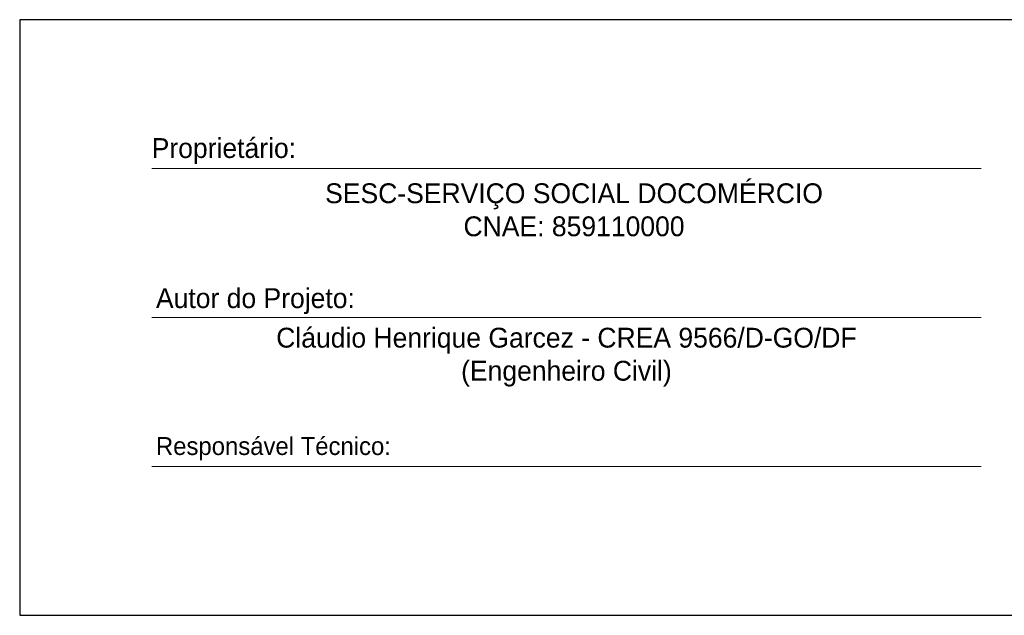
# Model space of a CAD drawing. Header units: millimetres. Extents: x -125 to 300, y 6 to 90.
# Tile 108 of 132: x 282 to 292, y 14 to 20. Entities that reach past the tile are written whole.
import ezdxf

# ---------------------------------------------------------------- set-up
doc = ezdxf.new("R2010")
doc.units = ezdxf.units.MM
doc.layers.get('0').update_dxf_attribs({"lineweight": 0})
doc.layers.add('Plano4', color=220, linetype='Continuous')
doc.layers.add('TEXTO', color=7, linetype='Continuous', lineweight=18)

msp = doc.modelspace()

# ---------------------------------------------------------------- linework, layer by layer
at = {"color": 0}
for p, q in [((283.55477, 18.37076), (291.93427, 18.37076)), ((283.55477, 16.8672), (291.93427, 16.8672)), ((283.55477, 15.36364), (291.93427, 15.36364))]:
    msp.add_line(p, q, dxfattribs=at)
at = {"layer": 'Plano4', "color": 0}
msp.add_lwpolyline([(282.22128, 13.86003), (293.26775, 13.86003), (293.26775, 19.87433), (282.22128, 19.87433)], close=True, dxfattribs=at)
msp.add_lwpolyline([(282.22128, 13.86003), (293.26775, 13.86003), (293.26775, 19.87433), (282.22128, 19.87433)], close=True, dxfattribs=at)

# ---------------------------------------------------------------- texts
at = {"layer": 'TEXTO', "color": 0}
for s, insert, char_height, width, attachment_point in [('Proprietário: ', (283.55477, 18.67825), 0.2002381, 16.080357, 1), ('SESC-SERVIÇO SOCIAL DOCOMÉRCIO\\PCNAE: 859110000', (287.82138, 17.95354), 0.2002381, 10.4366472, 5), ('Autor do Projeto:', (283.59778, 17.16273), 0.2002381, 16.080357, 1), ('Cláudio Henrique Garcez - CREA 9566/D-GO/DF\\P(Engenheiro Civil)', (287.74452, 16.46625), 0.2002381, 8.3794983, 5), ('Responsável Técnico:', (283.59778, 15.65917), 0.1804288, 16.080357, 1)]:
    msp.add_mtext(s, dxfattribs=dict(at, insert=insert, char_height=char_height, width=width, attachment_point=attachment_point))

doc.saveas('drawing.dxf')
